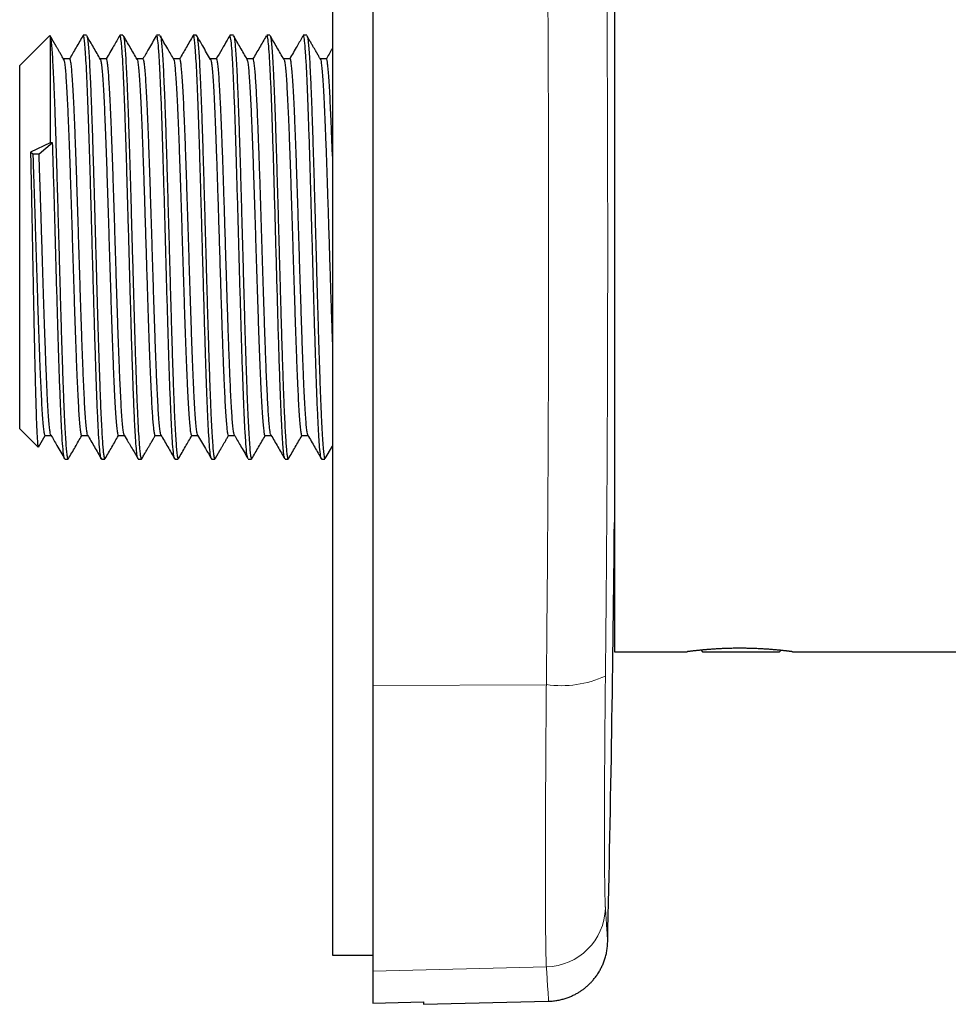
# Model space of a CAD drawing. Header units: millimetres. Extents: x 8 to 495, y 12 to 283.
# Tile 19 of 22: x 384 to 430, y 209 to 257. Entities that reach past the tile are written whole.
import ezdxf

# ---------------------------------------------------------------- set-up
doc = ezdxf.new("R2010")
doc.units = ezdxf.units.MM

msp = doc.modelspace()

# ---------------------------------------------------------------- linework, layer by layer
at = {"color": 7, "linetype": 'Continuous', "lineweight": 30}
for p, q in [((399.382, 281), (399.382, 211)), ((401.382, 267.665), (401.382, 224.335)), ((413.321, 266), (413.321, 226)), ((385.403, 256.463), (383.918, 254.978)), ((385.417, 256.46), (385.418, 256.46)), ((385.418, 256.46), (385.418, 251.167)), ((387.218, 256.478), (387.055, 256.478)), ((389.024, 256.478), (388.869, 256.478)), ((390.853, 256.478), (390.683, 256.478)), ((392.657, 256.478), (392.499, 256.478)), ((394.481, 256.478), (394.304, 256.478)), ((396.286, 256.478), (396.137, 256.478)), ((398.109, 256.478), (397.937, 256.478)), ((386.392, 255.315), (386.08, 255.315)), ((388.197, 255.315), (387.894, 255.315)), ((390.016, 255.315), (389.708, 255.315)), ((391.824, 255.315), (391.522, 255.315)), ((393.646, 255.315), (393.339, 255.315)), ((395.451, 255.315), (395.15, 255.315)), ((397.28, 255.315), (396.968, 255.315)), ((399.076, 255.315), (398.778, 255.315)), ((383.918, 237.022), (383.918, 254.978)), ((385.418, 251.167), (384.454, 250.692)), ((385.546, 251.167), (384.875, 250.594)), ((385.546, 251.167), (385.418, 251.167)), ((384.568, 250.594), (384.454, 250.692)), ((384.875, 250.594), (384.568, 250.594)), ((383.918, 237.022), (384.831, 236.109)), ((384.843, 236.114), (385.173, 236.685)), ((385.17, 236.685), (385.476, 236.685)), ((386.982, 236.685), (387.29, 236.685)), ((388.798, 236.685), (389.103, 236.685)), ((390.612, 236.685), (390.918, 236.685)), ((392.42, 236.685), (392.732, 236.685)), ((394.24, 236.685), (394.546, 236.685)), ((396.05, 236.685), (396.358, 236.685)), ((397.87, 236.685), (398.174, 236.685)), ((399.027, 235.548), (399.382, 236.161)), ((386.148, 235.523), (386.308, 235.523)), ((387.962, 235.523), (388.126, 235.523)), ((389.776, 235.523), (389.936, 235.523)), ((391.591, 235.523), (391.758, 235.523)), ((393.406, 235.523), (393.566, 235.523)), ((395.215, 235.523), (395.386, 235.523)), ((397.04, 235.523), (397.193, 235.523)), ((397.202, 235.528), (397.203, 235.53)), ((398.846, 235.523), (399.012, 235.523)), ((413.321, 226), (416.921, 226)), ((417.605, 226.077), (417.682, 226)), ((417.682, 226), (417.684, 226)), ((417.684, 226), (421.482, 226)), ((421.482, 226), (421.548, 226.066)), ((422.12, 226), (432.171, 226)), ((401.382, 224.335), (401.382, 210.199)), ((399.382, 211), (401.382, 211)), ((401.382, 210.199), (401.382, 208.63)), ((401.382, 208.63), (403.882, 208.695)), ((403.882, 208.566), (410.068, 208.728)), ((403.882, 208.695), (403.882, 208.566))]:
    msp.add_line(p, q, dxfattribs=at)
at = {"color": 8, "linetype": 'Continuous', "lineweight": 0}
for p, q in [((409.956, 224.37), (401.382, 224.335)), ((409.956, 210.421), (401.382, 210.199))]:
    msp.add_line(p, q, dxfattribs=at)
at = {"color": 7, "linetype": 'Continuous', "lineweight": 30}
msp.add_arc((-1086.618, 246), 1500, 358.68779, 359.480338, dxfattribs=at)
at = {"color": 8, "linetype": 'Continuous', "lineweight": 0}
for centre, radius, start, end in [((410.686, 229.599), 5.279, 262.0489, 294.5113), ((409.89, 213.407), 2.988, 271.2611, 358.276)]:
    msp.add_arc(centre, radius, start, end, dxfattribs=at)
for points, knots in [([(409.956, 224.37), (409.973, 226.161), (410.008, 229.743), (410.042, 235.15), (410.063, 240.57), (410.07, 246), (410.063, 251.43), (410.042, 256.85), (410.008, 262.257), (409.973, 265.839), (409.956, 267.63)], [0, 0, 0, 0, 0.125004, 0.250005, 0.375003, 0.5, 0.624997, 0.749995, 0.874996, 1, 1, 1, 1]), ([(412.876, 267.205), (412.881, 266.782), (412.889, 265.94), (412.902, 264.681), (412.913, 263.43), (412.924, 262.187), (412.933, 260.95), (412.941, 259.886), (412.947, 258.993), (412.951, 258.27), (412.956, 257.549), (412.96, 256.823), (412.963, 256.092), (412.967, 255.355), (412.97, 254.619), (412.974, 253.631), (412.979, 252.394), (412.983, 250.906), (412.986, 249.42), (412.988, 247.932), (412.989, 246.441), (412.989, 244.949), (412.987, 243.459), (412.985, 241.972), (412.981, 240.486), (412.977, 238.996), (412.971, 237.5), (412.964, 236.004), (412.956, 234.516), (412.947, 233.077), (412.938, 231.681), (412.928, 230.32), (412.916, 228.952), (412.904, 227.575), (412.891, 226.188), (412.881, 225.261), (412.876, 224.795)], [0, 0, 0, 0, 0.030131, 0.059998, 0.089626, 0.119042, 0.148275, 0.177353, 0.194429, 0.211468, 0.228479, 0.245466, 0.262775, 0.280171, 0.297497, 0.314762, 0.349846, 0.384792, 0.419682, 0.454596, 0.48962, 0.524727, 0.559695, 0.594589, 0.629492, 0.664485, 0.699648, 0.735058, 0.770102, 0.804842, 0.836818, 0.868961, 0.901314, 0.933914, 0.966798, 1, 1, 1, 1]), ([(412.876, 224.795), (412.875, 224.706), (412.873, 224.527), (412.871, 224.259), (412.868, 223.993), (412.865, 223.728), (412.863, 223.465), (412.86, 223.206), (412.858, 222.949), (412.856, 222.694), (412.854, 222.438), (412.852, 222.182), (412.85, 221.926), (412.848, 221.672), (412.846, 221.42), (412.844, 221.17), (412.842, 220.921), (412.841, 220.675), (412.839, 220.432), (412.838, 220.192), (412.837, 219.954), (412.836, 219.72), (412.834, 219.49), (412.833, 219.265), (412.833, 219.044), (412.832, 218.827), (412.831, 218.611), (412.83, 218.397), (412.83, 218.185), (412.829, 217.977), (412.829, 217.772), (412.829, 217.571), (412.829, 217.374), (412.829, 217.18), (412.829, 216.991), (412.829, 216.805), (412.829, 216.624), (412.829, 216.446), (412.83, 216.273), (412.83, 216.106), (412.831, 215.943), (412.832, 215.785), (412.833, 215.629), (412.833, 215.477), (412.834, 215.328), (412.836, 215.184), (412.837, 215.044), (412.838, 214.908), (412.839, 214.777), (412.841, 214.651), (412.842, 214.529), (412.844, 214.413), (412.846, 214.301), (412.848, 214.195), (412.85, 214.094), (412.852, 213.998), (412.854, 213.908), (412.856, 213.823), (412.858, 213.743), (412.86, 213.667), (412.863, 213.595), (412.865, 213.529), (412.868, 213.468), (412.871, 213.412), (412.873, 213.362), (412.875, 213.332), (412.876, 213.317)], [0, 0, 0, 0, 0.015685, 0.031367, 0.047047, 0.062729, 0.078413, 0.093822, 0.109236, 0.124658, 0.14009, 0.155848, 0.171618, 0.187404, 0.203206, 0.219026, 0.234865, 0.250726, 0.266533, 0.282317, 0.298078, 0.313817, 0.329537, 0.344958, 0.360362, 0.375751, 0.391125, 0.4068, 0.422462, 0.438114, 0.453756, 0.46939, 0.485018, 0.50064, 0.516245, 0.531848, 0.547451, 0.563053, 0.578658, 0.593987, 0.609319, 0.624658, 0.640002, 0.655669, 0.671344, 0.687031, 0.70273, 0.718442, 0.73417, 0.749913, 0.765638, 0.78135, 0.797051, 0.812742, 0.828425, 0.843822, 0.859214, 0.874603, 0.889991, 0.905692, 0.921396, 0.937103, 0.952815, 0.968534, 0.984261, 1, 1, 1, 1]), ([(409.956, 210.421), (409.953, 210.482), (409.947, 210.604), (409.939, 210.869), (409.932, 211.193), (409.926, 211.582), (409.921, 212.03), (409.917, 212.538), (409.914, 213.103), (409.912, 213.724), (409.91, 214.396), (409.91, 215.118), (409.91, 215.887), (409.912, 216.701), (409.914, 217.554), (409.917, 218.445), (409.921, 219.37), (409.926, 220.325), (409.932, 221.306), (409.939, 222.31), (409.947, 223.332), (409.953, 224.024), (409.956, 224.37)], [0, 0, 0, 0, 0.049999, 0.099998, 0.149998, 0.199998, 0.249998, 0.299998, 0.349998, 0.399999, 0.449999, 0.5, 0.550001, 0.600001, 0.650002, 0.700002, 0.750002, 0.800002, 0.850002, 0.900002, 0.950001, 1, 1, 1, 1]), ([(412.876, 213.317), (412.881, 213.252), (412.889, 213.122), (412.902, 212.942), (412.913, 212.774), (412.924, 212.619), (412.933, 212.476), (412.941, 212.363), (412.947, 212.274), (412.951, 212.206), (412.956, 212.142), (412.96, 212.082), (412.963, 212.025), (412.967, 211.972), (412.97, 211.923), (412.974, 211.863), (412.979, 211.798), (412.983, 211.736), (412.986, 211.689), (412.988, 211.66), (412.989, 211.647), (412.989, 211.649), (412.989, 211.649)], [0, 0, 0, 0, 0.0602621, 0.1199959, 0.1792522, 0.2380845, 0.2965494, 0.354706, 0.3888575, 0.4229366, 0.4569567, 0.4909314, 0.5255502, 0.5603411, 0.5949925, 0.6295221, 0.6996889, 0.7695816, 0.839361, 0.9091911, 0.9792381, 1, 1, 1, 1]), ([(410.068, 208.728), (410.066, 208.765), (410.061, 208.841), (410.023, 209.406), (409.978, 210.082), (409.956, 210.421)], [0, 0, 0, 0, 0.333326, 0.666657, 1, 1, 1, 1])]:
    msp.add_open_spline(points, degree=3, knots=knots, dxfattribs=at)
at = {"color": 7, "linetype": 'Continuous', "lineweight": 30}
for points, knots in [([(386.098, 255.285), (386.081, 255.314), (386.048, 255.37), (386, 255.453), (385.955, 255.532), (385.912, 255.606), (385.872, 255.675), (385.834, 255.74), (385.8, 255.8), (385.769, 255.853), (385.741, 255.901), (385.715, 255.946), (385.692, 255.987), (385.67, 256.024), (385.651, 256.057), (385.634, 256.086), (385.619, 256.112), (385.606, 256.134), (385.594, 256.155), (385.583, 256.175), (385.572, 256.194), (385.563, 256.21), (385.555, 256.222), (385.549, 256.233), (385.543, 256.243), (385.537, 256.254), (385.528, 256.269), (385.518, 256.287), (385.505, 256.309), (385.491, 256.334), (385.474, 256.363), (385.455, 256.396), (385.433, 256.433), (385.418, 256.459), (385.411, 256.472)], [0, 0, 0, 0, 0.073451, 0.143194, 0.209228, 0.271552, 0.330167, 0.385073, 0.436269, 0.47994, 0.520494, 0.55793, 0.592249, 0.62345, 0.651534, 0.675891, 0.697291, 0.715816, 0.733086, 0.749724, 0.765728, 0.7811, 0.789775, 0.798235, 0.806479, 0.815527, 0.827626, 0.842857, 0.861218, 0.882712, 0.907336, 0.935093, 0.965981, 1, 1, 1, 1]), ([(385.418, 256.46), (385.428, 256.427), (385.448, 256.361), (385.479, 256.115), (385.509, 255.763), (385.54, 255.3), (385.571, 254.732), (385.601, 254.067), (385.632, 253.311), (385.662, 252.473), (385.693, 251.563), (385.724, 250.59), (385.754, 249.565), (385.785, 248.501), (385.815, 247.408), (385.846, 246.3), (385.877, 245.188), (385.907, 244.085), (385.938, 243.004), (385.968, 241.957), (385.999, 240.954), (386.03, 240.009), (386.06, 239.131), (386.091, 238.329), (386.122, 237.614), (386.152, 236.993), (386.183, 236.473), (386.214, 236.061), (386.244, 235.757), (386.275, 235.58), (386.296, 235.507), (386.307, 235.526), (386.308, 235.527)], [0, 0, 0, 0, 0.034377, 0.068754, 0.103131, 0.137508, 0.171885, 0.206262, 0.240639, 0.275016, 0.309393, 0.343771, 0.378148, 0.412525, 0.446902, 0.481279, 0.515656, 0.550033, 0.58441, 0.618787, 0.653164, 0.687541, 0.721918, 0.756295, 0.790673, 0.82505, 0.859427, 0.893804, 0.928181, 0.962558, 0.996935, 1, 1, 1, 1]), ([(387.048, 256.464), (386.934, 256.267), (386.712, 255.885), (386.491, 255.502), (386.383, 255.315)], [0, 0, 0, 0, 0.513529, 1, 1, 1, 1]), ([(387.949, 235.541), (387.948, 235.54), (387.933, 235.535), (387.905, 235.704), (387.864, 236.086), (387.82, 236.735), (387.773, 237.641), (387.731, 238.685), (387.692, 239.77), (387.657, 240.825), (387.622, 241.987), (387.585, 243.246), (387.547, 244.586), (387.512, 245.867), (387.479, 247.058), (387.449, 248.143), (387.418, 249.224), (387.387, 250.287), (387.355, 251.318), (387.323, 252.301), (387.29, 253.219), (387.256, 254.057), (387.222, 254.797), (387.187, 255.422), (387.152, 255.92), (387.116, 256.268), (387.084, 256.459), (387.063, 256.459), (387.055, 256.458)], [0, 0, 0, 0, 0.003924, 0.04796, 0.094536, 0.14365, 0.195302, 0.249491, 0.287052, 0.325742, 0.365562, 0.406511, 0.448589, 0.491796, 0.524953, 0.558745, 0.593173, 0.628237, 0.663936, 0.70027, 0.73724, 0.774844, 0.813085, 0.85196, 0.89147, 0.931616, 0.972397, 1, 1, 1, 1]), ([(387.233, 256.451), (387.235, 256.45), (387.249, 256.445), (387.273, 256.301), (387.306, 256.021), (387.338, 255.61), (387.369, 255.092), (387.4, 254.475), (387.431, 253.772), (387.461, 252.993), (387.491, 252.152), (387.52, 251.259), (387.549, 250.327), (387.578, 249.368), (387.606, 248.393), (387.633, 247.411), (387.66, 246.433), (387.69, 245.364), (387.721, 244.216), (387.755, 243.015), (387.789, 241.882), (387.821, 240.829), (387.853, 239.864), (387.883, 238.994), (387.913, 238.223), (387.942, 237.553), (387.971, 236.984), (387.998, 236.514), (388.025, 236.14), (388.051, 235.859), (388.076, 235.662), (388.1, 235.558), (388.117, 235.507), (388.125, 235.524), (388.126, 235.525)], [0, 0, 0, 0, 0.008605, 0.045434, 0.08176, 0.117584, 0.152905, 0.187724, 0.22204, 0.255854, 0.289165, 0.321973, 0.354278, 0.386081, 0.417381, 0.448178, 0.478473, 0.508264, 0.547194, 0.585231, 0.622374, 0.658624, 0.69398, 0.728443, 0.762012, 0.794688, 0.82647, 0.857358, 0.887353, 0.916453, 0.94466, 0.971972, 0.998391, 1, 1, 1, 1]), ([(387.912, 255.285), (387.797, 255.483), (387.572, 255.872), (387.347, 256.261), (387.236, 256.453)], [0, 0, 0, 0, 0.508173, 1, 1, 1, 1]), ([(388.862, 256.464), (388.762, 256.292), (388.541, 255.909), (388.319, 255.526), (388.197, 255.315)], [0, 0, 0, 0, 0.449101, 1, 1, 1, 1]), ([(389.763, 235.552), (389.76, 235.551), (389.744, 235.549), (389.714, 235.743), (389.675, 236.133), (389.636, 236.715), (389.597, 237.45), (389.56, 238.323), (389.522, 239.311), (389.485, 240.395), (389.449, 241.551), (389.414, 242.758), (389.378, 243.995), (389.344, 245.241), (389.31, 246.479), (389.276, 247.69), (389.243, 248.858), (389.211, 249.971), (389.179, 251.017), (389.148, 251.985), (389.117, 252.868), (389.084, 253.744), (389.048, 254.573), (389.009, 255.303), (388.972, 255.856), (388.935, 256.232), (388.901, 256.446), (388.879, 256.461), (388.869, 256.468)], [0, 0, 0, 0, 0.010246, 0.05504, 0.099224, 0.142798, 0.185762, 0.228116, 0.26986, 0.310994, 0.351518, 0.391432, 0.430735, 0.469428, 0.507511, 0.544983, 0.581845, 0.618097, 0.653738, 0.688769, 0.723189, 0.756999, 0.801114, 0.844144, 0.88609, 0.926951, 0.966728, 1, 1, 1, 1]), ([(389.726, 255.285), (389.611, 255.483), (389.382, 255.878), (389.153, 256.274), (389.039, 256.472)], [0, 0, 0, 0, 0.499975, 1, 1, 1, 1]), ([(389.039, 256.455), (389.047, 256.438), (389.064, 256.399), (389.092, 256.21), (389.121, 255.91), (389.151, 255.498), (389.181, 254.98), (389.212, 254.357), (389.243, 253.635), (389.274, 252.819), (389.305, 251.916), (389.337, 250.934), (389.369, 249.885), (389.401, 248.779), (389.433, 247.629), (389.466, 246.449), (389.499, 245.253), (389.533, 244.057), (389.566, 242.878), (389.6, 241.731), (389.635, 240.634), (389.669, 239.603), (389.704, 238.655), (389.739, 237.805), (389.774, 237.07), (389.81, 236.461), (389.843, 236.032), (389.873, 235.75), (389.9, 235.59), (389.921, 235.517), (389.933, 235.529), (389.936, 235.532)], [0, 0, 0, 0, 0.025745, 0.058705, 0.091966, 0.125529, 0.159394, 0.19356, 0.228027, 0.262795, 0.297865, 0.333237, 0.36891, 0.404884, 0.44116, 0.477737, 0.514615, 0.551795, 0.589276, 0.627059, 0.665142, 0.703528, 0.742214, 0.781202, 0.820491, 0.860081, 0.899973, 0.930098, 0.960392, 0.990856, 1, 1, 1, 1]), ([(390.665, 256.445), (390.54, 256.23), (390.323, 255.854), (390.105, 255.477), (390.011, 255.315)], [0, 0, 0, 0, 0.570414, 1, 1, 1, 1]), ([(391.578, 235.548), (391.576, 235.547), (391.559, 235.534), (391.526, 235.759), (391.48, 236.235), (391.435, 236.981), (391.389, 237.945), (391.343, 239.111), (391.298, 240.449), (391.252, 241.926), (391.206, 243.504), (391.161, 245.145), (391.115, 246.807), (391.069, 248.448), (391.024, 250.029), (390.978, 251.509), (390.932, 252.852), (390.887, 254.024), (390.841, 254.994), (390.795, 255.745), (390.75, 256.237), (390.712, 256.476), (390.69, 256.452), (390.683, 256.445)], [0, 0, 0, 0, 0.006665, 0.057738, 0.108811, 0.159884, 0.210957, 0.26203, 0.313103, 0.364176, 0.41525, 0.466323, 0.517396, 0.568469, 0.619542, 0.670615, 0.721688, 0.772761, 0.823834, 0.874907, 0.92598, 0.977053, 1, 1, 1, 1]), ([(391.54, 255.285), (391.44, 255.458), (391.215, 255.847), (390.989, 256.236), (390.865, 256.452)], [0, 0, 0, 0, 0.445225, 1, 1, 1, 1]), ([(390.867, 256.453), (390.87, 256.452), (390.882, 256.446), (390.905, 256.319), (390.936, 256.068), (390.967, 255.695), (390.997, 255.216), (391.028, 254.632), (391.059, 253.952), (391.089, 253.183), (391.12, 252.333), (391.151, 251.412), (391.181, 250.43), (391.212, 249.399), (391.242, 248.329), (391.273, 247.233), (391.304, 246.124), (391.334, 245.013), (391.365, 243.913), (391.395, 242.836), (391.426, 241.795), (391.456, 240.801), (391.487, 239.866), (391.517, 238.999), (391.548, 238.211), (391.578, 237.511), (391.608, 236.905), (391.639, 236.402), (391.669, 236.006), (391.7, 235.724), (391.729, 235.552), (391.749, 235.535), (391.758, 235.526)], [0, 0, 0, 0, 0.007734, 0.042029, 0.076324, 0.110619, 0.144914, 0.179209, 0.213504, 0.247799, 0.282094, 0.316389, 0.350684, 0.384979, 0.419274, 0.453569, 0.487864, 0.522158, 0.556453, 0.590748, 0.625043, 0.659338, 0.693633, 0.727928, 0.762222, 0.796517, 0.830812, 0.865107, 0.899401, 0.933696, 0.967991, 1, 1, 1, 1]), ([(392.49, 256.464), (392.376, 256.267), (392.154, 255.884), (391.933, 255.501), (391.825, 255.315)], [0, 0, 0, 0, 0.513206, 1, 1, 1, 1]), ([(393.393, 235.555), (393.386, 235.565), (393.365, 235.594), (393.33, 235.859), (393.288, 236.358), (393.243, 237.115), (393.202, 238.014), (393.165, 238.972), (393.131, 239.916), (393.097, 240.974), (393.062, 242.136), (393.025, 243.391), (392.991, 244.608), (392.959, 245.756), (392.93, 246.816), (392.9, 247.887), (392.87, 248.957), (392.839, 250.014), (392.808, 251.043), (392.776, 252.029), (392.743, 252.957), (392.71, 253.811), (392.677, 254.573), (392.642, 255.23), (392.608, 255.764), (392.572, 256.168), (392.537, 256.403), (392.512, 256.503), (392.499, 256.475), (392.499, 256.474)], [0, 0, 0, 0, 0.025157, 0.06992, 0.117162, 0.166883, 0.219081, 0.25528, 0.292582, 0.330987, 0.370495, 0.411105, 0.452817, 0.484835, 0.517474, 0.550733, 0.584613, 0.619113, 0.654234, 0.689975, 0.726337, 0.763319, 0.800922, 0.839145, 0.877988, 0.917452, 0.957535, 0.998239, 1, 1, 1, 1]), ([(393.354, 255.285), (393.225, 255.507), (392.996, 255.903), (392.767, 256.299), (392.667, 256.472)], [0, 0, 0, 0, 0.5625028, 1, 1, 1, 1]), ([(392.672, 256.46), (392.682, 256.434), (392.701, 256.379), (392.731, 256.151), (392.762, 255.814), (392.792, 255.364), (392.823, 254.81), (392.853, 254.157), (392.884, 253.412), (392.915, 252.584), (392.945, 251.682), (392.976, 250.716), (393.006, 249.698), (393.037, 248.638), (393.068, 247.548), (393.098, 246.441), (393.129, 245.329), (393.16, 244.225), (393.19, 243.14), (393.221, 242.088), (393.252, 241.079), (393.283, 240.126), (393.313, 239.239), (393.344, 238.427), (393.375, 237.701), (393.406, 237.067), (393.436, 236.534), (393.467, 236.108), (393.498, 235.79), (393.529, 235.596), (393.552, 235.512), (393.564, 235.529), (393.566, 235.533)], [0, 0, 0, 0, 0.032189, 0.066487, 0.100785, 0.135084, 0.169382, 0.20368, 0.237978, 0.272276, 0.306575, 0.340873, 0.375171, 0.40947, 0.443768, 0.478066, 0.512364, 0.546663, 0.580961, 0.615259, 0.649558, 0.683856, 0.718154, 0.752453, 0.786751, 0.82105, 0.855348, 0.889647, 0.923945, 0.958243, 0.992542, 1, 1, 1, 1]), ([(394.291, 256.441), (394.211, 256.304), (394.083, 256.082), (393.865, 255.707), (393.728, 255.469), (393.639, 255.315)], [0, 0, 0, 0, 0.36666, 0.59112, 1, 1, 1, 1]), ([(395.201, 235.565), (395.192, 235.577), (395.167, 235.611), (395.127, 235.958), (395.08, 236.565), (395.034, 237.418), (394.988, 238.483), (394.942, 239.736), (394.896, 241.145), (394.85, 242.675), (394.804, 244.288), (394.758, 245.944), (394.712, 247.601), (394.666, 249.218), (394.621, 250.755), (394.575, 252.173), (394.529, 253.438), (394.484, 254.516), (394.438, 255.384), (394.393, 256.012), (394.348, 256.406), (394.318, 256.451), (394.304, 256.474)], [0, 0, 0, 0, 0.031219, 0.082289, 0.13336, 0.18443, 0.2355, 0.286571, 0.337641, 0.388711, 0.439781, 0.490851, 0.541922, 0.592992, 0.644062, 0.695131, 0.746201, 0.797271, 0.848341, 0.899411, 0.95048, 1, 1, 1, 1]), ([(395.168, 255.285), (395.053, 255.483), (394.828, 255.871), (394.603, 256.26), (394.493, 256.451)], [0, 0, 0, 0, 0.508943, 1, 1, 1, 1]), ([(394.496, 256.453), (394.499, 256.452), (394.511, 256.444), (394.534, 256.32), (394.564, 256.076), (394.594, 255.714), (394.624, 255.248), (394.654, 254.678), (394.685, 254.01), (394.715, 253.251), (394.746, 252.408), (394.776, 251.49), (394.807, 250.507), (394.838, 249.469), (394.869, 248.388), (394.9, 247.275), (394.931, 246.143), (394.962, 245.006), (394.994, 243.877), (395.025, 242.769), (395.056, 241.696), (395.088, 240.672), (395.12, 239.708), (395.152, 238.819), (395.183, 238.014), (395.215, 237.306), (395.248, 236.704), (395.28, 236.216), (395.312, 235.848), (395.344, 235.618), (395.369, 235.514), (395.383, 235.532), (395.386, 235.536)], [0, 0, 0, 0, 0.008336, 0.041772, 0.075327, 0.109, 0.142792, 0.176702, 0.210731, 0.244879, 0.279145, 0.31353, 0.348034, 0.382656, 0.417396, 0.452256, 0.487233, 0.52233, 0.557545, 0.592878, 0.628331, 0.663901, 0.699591, 0.735399, 0.771325, 0.80737, 0.843534, 0.879816, 0.916217, 0.952736, 0.989374, 1, 1, 1, 1]), ([(396.108, 256.447), (395.997, 256.256), (395.773, 255.869), (395.549, 255.481), (395.435, 255.285)], [0, 0, 0, 0, 0.492739, 1, 1, 1, 1]), ([(397.027, 235.549), (397.019, 235.565), (396.999, 235.601), (396.968, 235.836), (396.933, 236.221), (396.899, 236.749), (396.865, 237.403), (396.832, 238.173), (396.793, 239.188), (396.748, 240.496), (396.699, 242.119), (396.65, 243.837), (396.601, 245.6), (396.553, 247.355), (396.506, 249.054), (396.459, 250.653), (396.412, 252.111), (396.366, 253.397), (396.32, 254.483), (396.275, 255.346), (396.23, 255.982), (396.186, 256.353), (396.155, 256.507), (396.139, 256.469), (396.137, 256.465)], [0, 0, 0, 0, 0.027983, 0.067117, 0.105995, 0.144617, 0.182983, 0.221094, 0.258949, 0.315212, 0.370901, 0.426016, 0.480556, 0.534522, 0.587913, 0.64073, 0.692972, 0.74464, 0.795733, 0.846251, 0.896195, 0.945563, 0.994357, 1, 1, 1, 1]), ([(396.982, 255.285), (396.867, 255.483), (396.638, 255.878), (396.409, 256.274), (396.295, 256.472)], [0, 0, 0, 0, 0.499975, 1, 1, 1, 1]), ([(396.301, 256.454), (396.302, 256.454), (396.315, 256.452), (396.339, 256.314), (396.372, 256.036), (396.405, 255.616), (396.437, 255.081), (396.469, 254.433), (396.501, 253.686), (396.533, 252.85), (396.565, 251.938), (396.596, 250.962), (396.627, 249.935), (396.658, 248.87), (396.689, 247.781), (396.719, 246.68), (396.75, 245.58), (396.78, 244.493), (396.81, 243.43), (396.839, 242.403), (396.869, 241.422), (396.898, 240.495), (396.927, 239.63), (396.955, 238.836), (396.984, 238.117), (397.012, 237.48), (397.04, 236.928), (397.068, 236.465), (397.096, 236.092), (397.123, 235.81), (397.15, 235.624), (397.174, 235.529), (397.188, 235.532), (397.193, 235.533)], [0, 0, 0, 0, 0.005882, 0.043209, 0.080275, 0.117079, 0.153622, 0.189905, 0.225926, 0.261686, 0.297184, 0.332422, 0.367398, 0.402113, 0.436567, 0.47076, 0.504691, 0.538361, 0.57177, 0.604918, 0.637805, 0.67043, 0.702794, 0.734897, 0.766738, 0.798319, 0.829637, 0.860695, 0.891492, 0.922027, 0.952301, 0.982313, 1, 1, 1, 1]), ([(397.921, 256.445), (397.825, 256.279), (397.607, 255.903), (397.389, 255.526), (397.267, 255.315)], [0, 0, 0, 0, 0.440149, 1, 1, 1, 1]), ([(398.833, 235.545), (398.832, 235.544), (398.815, 235.529), (398.783, 235.748), (398.736, 236.215), (398.69, 236.953), (398.644, 237.91), (398.598, 239.07), (398.553, 240.403), (398.507, 241.876), (398.461, 243.451), (398.415, 245.09), (398.369, 246.752), (398.324, 248.395), (398.278, 249.978), (398.232, 251.462), (398.187, 252.81), (398.141, 253.988), (398.095, 254.965), (398.05, 255.723), (398.004, 256.225), (397.967, 256.472), (397.944, 256.451), (397.937, 256.445)], [0, 0, 0, 0, 0.005002, 0.056073, 0.107144, 0.158216, 0.209287, 0.260358, 0.311429, 0.3625, 0.413571, 0.464642, 0.515712, 0.566783, 0.617854, 0.668925, 0.719996, 0.771067, 0.822137, 0.873208, 0.924279, 0.975349, 1, 1, 1, 1]), ([(398.796, 255.285), (398.785, 255.304), (398.762, 255.343), (398.73, 255.398), (398.701, 255.449), (398.677, 255.49), (398.659, 255.522), (398.643, 255.548), (398.627, 255.577), (398.608, 255.609), (398.588, 255.644), (398.564, 255.685), (398.536, 255.733), (398.504, 255.79), (398.468, 255.85), (398.431, 255.916), (398.39, 255.986), (398.348, 256.059), (398.304, 256.135), (398.258, 256.213), (398.211, 256.296), (398.164, 256.377), (398.133, 256.43), (398.119, 256.454)], [0, 0, 0, 0, 0.050756, 0.098034, 0.141833, 0.182153, 0.202405, 0.22474, 0.24949, 0.276655, 0.306235, 0.338231, 0.382447, 0.430575, 0.482617, 0.538571, 0.598439, 0.662219, 0.72594, 0.793139, 0.863818, 0.937976, 1, 1, 1, 1]), ([(398.124, 256.457), (398.132, 256.436), (398.151, 256.39), (398.18, 256.184), (398.21, 255.869), (398.24, 255.441), (398.27, 254.911), (398.3, 254.28), (398.331, 253.555), (398.361, 252.744), (398.392, 251.855), (398.423, 250.897), (398.453, 249.881), (398.484, 248.817), (398.515, 247.718), (398.546, 246.595), (398.577, 245.462), (398.608, 244.332), (398.639, 243.218), (398.671, 242.133), (398.702, 241.092), (398.733, 240.106), (398.765, 239.188), (398.797, 238.351), (398.828, 237.604), (398.86, 236.957), (398.892, 236.421), (398.924, 236.001), (398.956, 235.709), (398.985, 235.543), (399.004, 235.537), (399.012, 235.534)], [0, 0, 0, 0, 0.028594, 0.06217, 0.095852, 0.129638, 0.163531, 0.197528, 0.23163, 0.265838, 0.300151, 0.334569, 0.369092, 0.403721, 0.438455, 0.473294, 0.508238, 0.543287, 0.578442, 0.613702, 0.649067, 0.684537, 0.720112, 0.755793, 0.791578, 0.827469, 0.863465, 0.899567, 0.935773, 0.972085, 1, 1, 1, 1]), ([(399.382, 255.836), (399.375, 255.824), (399.269, 255.64), (399.163, 255.457), (399.063, 255.285)], [0, 0, 0, 0, 0.06384, 1, 1, 1, 1]), ([(386.092, 255.294), (386.101, 255.271), (386.121, 255.221), (386.151, 255.009), (386.183, 254.689), (386.215, 254.263), (386.246, 253.737), (386.278, 253.118), (386.31, 252.413), (386.342, 251.631), (386.373, 250.781), (386.405, 249.873), (386.437, 248.918), (386.468, 247.929), (386.5, 246.916), (386.532, 245.892), (386.563, 244.869), (386.595, 243.86), (386.627, 242.877), (386.659, 241.932), (386.69, 241.035), (386.722, 240.199), (386.754, 239.432), (386.785, 238.744), (386.817, 238.144), (386.849, 237.639), (386.881, 237.235), (386.912, 236.934), (386.944, 236.752), (386.967, 236.674), (386.98, 236.691), (386.982, 236.693)], [0, 0, 0, 0, 0.031384, 0.067003, 0.102622, 0.138241, 0.173859, 0.209478, 0.245097, 0.280716, 0.316335, 0.351954, 0.387572, 0.423191, 0.45881, 0.494429, 0.530048, 0.565667, 0.601285, 0.636904, 0.672523, 0.708142, 0.743761, 0.77938, 0.814999, 0.850617, 0.886236, 0.921855, 0.957474, 0.993093, 1, 1, 1, 1]), ([(387.284, 236.709), (387.276, 236.721), (387.259, 236.752), (387.231, 236.928), (387.2, 237.214), (387.169, 237.608), (387.137, 238.099), (387.106, 238.684), (387.075, 239.354), (387.044, 240.102), (387.013, 240.92), (386.982, 241.797), (386.95, 242.724), (386.919, 243.689), (386.888, 244.681), (386.857, 245.689), (386.825, 246.7), (386.794, 247.703), (386.763, 248.687), (386.731, 249.638), (386.7, 250.547), (386.668, 251.403), (386.637, 252.195), (386.606, 252.914), (386.574, 253.552), (386.543, 254.101), (386.511, 254.555), (386.48, 254.91), (386.448, 255.156), (386.419, 255.297), (386.4, 255.303), (386.392, 255.307)], [0, 0, 0, 0, 0.024533, 0.05963, 0.094728, 0.129825, 0.164923, 0.20002, 0.235118, 0.270216, 0.305313, 0.340411, 0.375508, 0.410606, 0.445704, 0.480802, 0.515899, 0.550997, 0.586095, 0.621193, 0.65629, 0.691388, 0.726486, 0.761584, 0.796682, 0.83178, 0.866878, 0.901975, 0.937073, 0.972171, 1, 1, 1, 1]), ([(387.906, 255.288), (387.914, 255.274), (387.931, 255.241), (387.96, 255.059), (387.992, 254.762), (388.023, 254.356), (388.055, 253.849), (388.087, 253.248), (388.119, 252.56), (388.15, 251.792), (388.182, 250.955), (388.214, 250.058), (388.246, 249.112), (388.277, 248.129), (388.309, 247.12), (388.341, 246.097), (388.373, 245.073), (388.404, 244.061), (388.436, 243.071), (388.468, 242.118), (388.5, 241.21), (388.531, 240.361), (388.563, 239.58), (388.595, 238.876), (388.627, 238.257), (388.658, 237.732), (388.69, 237.308), (388.722, 236.986), (388.754, 236.78), (388.779, 236.683), (388.794, 236.695), (388.798, 236.698)], [0, 0, 0, 0, 0.024292, 0.059908, 0.095524, 0.13114, 0.166757, 0.202373, 0.237989, 0.273605, 0.309221, 0.344838, 0.380454, 0.41607, 0.451686, 0.487302, 0.522919, 0.558535, 0.594151, 0.629767, 0.665383, 0.700999, 0.736616, 0.772232, 0.807848, 0.843464, 0.87908, 0.914697, 0.950313, 0.985929, 1, 1, 1, 1]), ([(389.088, 236.71), (389.081, 236.72), (389.064, 236.748), (389.036, 236.916), (389.005, 237.196), (388.974, 237.585), (388.942, 238.071), (388.911, 238.65), (388.879, 239.316), (388.848, 240.06), (388.817, 240.874), (388.785, 241.749), (388.754, 242.673), (388.723, 243.636), (388.691, 244.627), (388.66, 245.634), (388.629, 246.645), (388.598, 247.649), (388.566, 248.634), (388.535, 249.587), (388.504, 250.499), (388.473, 251.357), (388.441, 252.153), (388.41, 252.876), (388.379, 253.519), (388.348, 254.073), (388.317, 254.533), (388.285, 254.892), (388.254, 255.145), (388.225, 255.293), (388.206, 255.304), (388.197, 255.308)], [0, 0, 0, 0, 0.022698, 0.057791, 0.092883, 0.127976, 0.163069, 0.198162, 0.233255, 0.268348, 0.303441, 0.338534, 0.373626, 0.408719, 0.443812, 0.478905, 0.513998, 0.54909, 0.584183, 0.619276, 0.654369, 0.689461, 0.724554, 0.759647, 0.794739, 0.829832, 0.864925, 0.900017, 0.93511, 0.970203, 1, 1, 1, 1]), ([(389.722, 255.298), (389.722, 255.298), (389.734, 255.299), (389.757, 255.181), (389.79, 254.941), (389.823, 254.573), (389.855, 254.105), (389.887, 253.543), (389.919, 252.899), (389.95, 252.185), (389.98, 251.412), (390.01, 250.592), (390.04, 249.736), (390.069, 248.855), (390.098, 247.961), (390.129, 246.966), (390.163, 245.878), (390.199, 244.718), (390.234, 243.604), (390.268, 242.551), (390.301, 241.57), (390.334, 240.672), (390.366, 239.863), (390.397, 239.146), (390.427, 238.524), (390.456, 237.998), (390.484, 237.566), (390.512, 237.224), (390.539, 236.969), (390.564, 236.8), (390.589, 236.696), (390.604, 236.7), (390.612, 236.702)], [0, 0, 0, 0, 0.000994, 0.039013, 0.076501, 0.113458, 0.149886, 0.185783, 0.221149, 0.255986, 0.290291, 0.324067, 0.357312, 0.390026, 0.42221, 0.453863, 0.49523, 0.535654, 0.575136, 0.613675, 0.651272, 0.687926, 0.723636, 0.758404, 0.792229, 0.825111, 0.85705, 0.888045, 0.918097, 0.947206, 0.975372, 1, 1, 1, 1]), ([(390.907, 236.71), (390.901, 236.719), (390.884, 236.743), (390.857, 236.904), (390.826, 237.178), (390.795, 237.561), (390.764, 238.042), (390.733, 238.617), (390.701, 239.278), (390.67, 240.018), (390.639, 240.829), (390.608, 241.7), (390.576, 242.622), (390.545, 243.583), (390.514, 244.573), (390.483, 245.58), (390.451, 246.591), (390.42, 247.596), (390.389, 248.582), (390.358, 249.537), (390.326, 250.451), (390.295, 251.313), (390.264, 252.112), (390.232, 252.84), (390.201, 253.487), (390.17, 254.046), (390.138, 254.511), (390.107, 254.876), (390.075, 255.134), (390.045, 255.29), (390.025, 255.304), (390.016, 255.311)], [0, 0, 0, 0, 0.0207772, 0.0558729, 0.0909685, 0.1260642, 0.1611599, 0.1962557, 0.2313514, 0.2664471, 0.3015429, 0.3366386, 0.3717344, 0.4068302, 0.4419259, 0.4770217, 0.5121175, 0.5472133, 0.5823092, 0.617405, 0.6525008, 0.6875967, 0.7226925, 0.7577884, 0.7928843, 0.8279802, 0.8630761, 0.898172, 0.9332679, 0.9683638, 1, 1, 1, 1]), ([(391.524, 255.289), (391.527, 255.286), (391.541, 255.276), (391.565, 255.146), (391.597, 254.895), (391.628, 254.529), (391.66, 254.063), (391.691, 253.499), (391.723, 252.844), (391.755, 252.107), (391.787, 251.296), (391.818, 250.422), (391.85, 249.494), (391.882, 248.524), (391.914, 247.524), (391.946, 246.505), (391.978, 245.481), (392.01, 244.462), (392.041, 243.462), (392.073, 242.493), (392.105, 241.566), (392.137, 240.692), (392.169, 239.882), (392.202, 239.146), (392.234, 238.493), (392.266, 237.93), (392.298, 237.465), (392.33, 237.101), (392.362, 236.848), (392.392, 236.704), (392.412, 236.697), (392.42, 236.694)], [0, 0, 0, 0, 0.010108, 0.045723, 0.081338, 0.116954, 0.152569, 0.188185, 0.2238, 0.259416, 0.295032, 0.330647, 0.366263, 0.401878, 0.437494, 0.47311, 0.508726, 0.544341, 0.579957, 0.615573, 0.651189, 0.686805, 0.722421, 0.758037, 0.793653, 0.829269, 0.864885, 0.900501, 0.936117, 0.971733, 1, 1, 1, 1]), ([(392.719, 236.698), (392.709, 236.726), (392.687, 236.784), (392.655, 237.017), (392.622, 237.354), (392.59, 237.801), (392.557, 238.348), (392.525, 238.99), (392.493, 239.716), (392.46, 240.519), (392.428, 241.387), (392.396, 242.31), (392.364, 243.275), (392.332, 244.272), (392.3, 245.288), (392.269, 246.311), (392.237, 247.328), (392.205, 248.327), (392.174, 249.296), (392.142, 250.225), (392.111, 251.102), (392.08, 251.918), (392.048, 252.662), (392.017, 253.328), (391.986, 253.907), (391.955, 254.394), (391.924, 254.782), (391.893, 255.071), (391.862, 255.247), (391.839, 255.324), (391.827, 255.309), (391.824, 255.306)], [0, 0, 0, 0, 0.0358864, 0.0721769, 0.1084, 0.1445558, 0.1806443, 0.2166654, 0.2526192, 0.2885056, 0.3243246, 0.3600764, 0.3957607, 0.4313778, 0.4669275, 0.5024098, 0.5378248, 0.5731724, 0.6084527, 0.6436657, 0.6788112, 0.7138895, 0.7489004, 0.7838439, 0.8187201, 0.853529, 0.8882705, 0.9229446, 0.9575514, 0.9920908, 1, 1, 1, 1]), ([(393.355, 255.288), (393.361, 255.278), (393.378, 255.25), (393.405, 255.087), (393.436, 254.807), (393.468, 254.411), (393.5, 253.904), (393.533, 253.287), (393.567, 252.563), (393.6, 251.738), (393.635, 250.819), (393.67, 249.816), (393.705, 248.741), (393.741, 247.609), (393.777, 246.435), (393.811, 245.339), (393.842, 244.34), (393.87, 243.447), (393.898, 242.569), (393.927, 241.717), (393.956, 240.9), (393.985, 240.128), (394.015, 239.412), (394.045, 238.759), (394.075, 238.18), (394.105, 237.684), (394.136, 237.278), (394.167, 236.968), (394.198, 236.771), (394.222, 236.679), (394.236, 236.694), (394.24, 236.697)], [0, 0, 0, 0, 0.0205977, 0.0553662, 0.0907035, 0.1266096, 0.1630845, 0.2001282, 0.2377407, 0.2759218, 0.3146716, 0.3539901, 0.3938771, 0.4343328, 0.475357, 0.5169498, 0.5485271, 0.5804245, 0.6126419, 0.6451794, 0.6780369, 0.7112144, 0.744712, 0.7785296, 0.8126672, 0.8471247, 0.8819023, 0.9169999, 0.9524174, 0.9881549, 1, 1, 1, 1]), ([(394.534, 236.703), (394.533, 236.704), (394.521, 236.706), (394.499, 236.814), (394.469, 237.031), (394.438, 237.358), (394.408, 237.775), (394.378, 238.278), (394.348, 238.859), (394.319, 239.51), (394.29, 240.221), (394.261, 240.985), (394.233, 241.791), (394.204, 242.63), (394.176, 243.493), (394.149, 244.372), (394.121, 245.257), (394.091, 246.236), (394.058, 247.299), (394.023, 248.425), (393.988, 249.5), (393.953, 250.509), (393.919, 251.441), (393.886, 252.285), (393.853, 253.034), (393.82, 253.681), (393.788, 254.223), (393.756, 254.657), (393.725, 254.983), (393.695, 255.197), (393.668, 255.307), (393.652, 255.305), (393.646, 255.304)], [0, 0, 0, 0, 0.0047104, 0.0396347, 0.0742543, 0.1085692, 0.1425794, 0.1762849, 0.2096857, 0.2427817, 0.275573, 0.3080596, 0.3402414, 0.3721185, 0.4036909, 0.4349584, 0.4659212, 0.4965792, 0.536971, 0.5768213, 0.6161303, 0.6548977, 0.6931237, 0.7308082, 0.7679511, 0.8045525, 0.8406122, 0.8761304, 0.9111069, 0.9455418, 0.9794349, 1, 1, 1, 1]), ([(395.155, 255.295), (395.165, 255.271), (395.185, 255.221), (395.215, 255.007), (395.247, 254.687), (395.278, 254.26), (395.31, 253.733), (395.342, 253.114), (395.374, 252.408), (395.405, 251.626), (395.437, 250.775), (395.469, 249.867), (395.501, 248.912), (395.533, 247.923), (395.564, 246.91), (395.596, 245.886), (395.628, 244.863), (395.66, 243.854), (395.692, 242.871), (395.724, 241.926), (395.756, 241.03), (395.788, 240.194), (395.82, 239.427), (395.852, 238.74), (395.884, 238.141), (395.916, 237.636), (395.948, 237.233), (395.98, 236.932), (396.012, 236.751), (396.035, 236.673), (396.048, 236.69), (396.05, 236.693)], [0, 0, 0, 0, 0.031601, 0.06722, 0.10284, 0.138459, 0.174078, 0.209697, 0.245316, 0.280935, 0.316555, 0.352174, 0.387793, 0.423412, 0.459032, 0.494651, 0.53027, 0.56589, 0.601509, 0.637129, 0.672748, 0.708367, 0.743987, 0.779606, 0.815226, 0.850845, 0.886465, 0.922084, 0.957704, 0.993323, 1, 1, 1, 1]), ([(396.343, 236.7), (396.335, 236.716), (396.32, 236.751), (396.295, 236.889), (396.27, 237.098), (396.243, 237.385), (396.217, 237.751), (396.189, 238.198), (396.161, 238.727), (396.133, 239.336), (396.104, 240.025), (396.074, 240.79), (396.044, 241.628), (396.013, 242.53), (395.982, 243.491), (395.95, 244.501), (395.917, 245.548), (395.884, 246.62), (395.85, 247.704), (395.816, 248.782), (395.781, 249.838), (395.745, 250.855), (395.712, 251.732), (395.682, 252.473), (395.654, 253.09), (395.626, 253.647), (395.598, 254.137), (395.569, 254.552), (395.54, 254.885), (395.511, 255.132), (395.481, 255.273), (395.461, 255.332), (395.451, 255.315), (395.451, 255.315)], [0, 0, 0, 0, 0.024696, 0.052602, 0.081171, 0.110404, 0.1403, 0.170859, 0.202081, 0.233967, 0.266517, 0.299729, 0.333605, 0.368143, 0.403345, 0.43921, 0.475738, 0.512929, 0.550783, 0.5893, 0.62848, 0.668323, 0.708828, 0.739651, 0.770847, 0.802417, 0.834359, 0.866675, 0.899363, 0.932425, 0.96586, 0.999667, 1, 1, 1, 1]), ([(396.984, 255.288), (396.992, 255.274), (397.01, 255.24), (397.038, 255.057), (397.07, 254.76), (397.102, 254.352), (397.133, 253.845), (397.165, 253.243), (397.197, 252.554), (397.229, 251.786), (397.26, 250.948), (397.292, 250.051), (397.323, 249.105), (397.355, 248.121), (397.387, 247.111), (397.418, 246.089), (397.45, 245.065), (397.481, 244.053), (397.513, 243.064), (397.544, 242.11), (397.576, 241.203), (397.607, 240.354), (397.638, 239.573), (397.67, 238.87), (397.701, 238.253), (397.732, 237.728), (397.764, 237.304), (397.795, 236.983), (397.826, 236.778), (397.851, 236.682), (397.866, 236.694), (397.87, 236.698)], [0, 0, 0, 0, 0.024555, 0.060173, 0.095791, 0.131409, 0.167027, 0.202646, 0.238264, 0.273882, 0.309499, 0.345117, 0.380735, 0.416353, 0.451971, 0.487589, 0.523207, 0.558825, 0.594442, 0.63006, 0.665678, 0.701296, 0.736913, 0.772531, 0.808149, 0.843766, 0.879384, 0.915001, 0.950619, 0.986236, 1, 1, 1, 1]), ([(398.17, 236.71), (398.166, 236.713), (398.152, 236.724), (398.128, 236.858), (398.097, 237.107), (398.066, 237.468), (398.035, 237.927), (398.004, 238.481), (397.973, 239.124), (397.942, 239.847), (397.911, 240.643), (397.88, 241.502), (397.849, 242.413), (397.818, 243.367), (397.787, 244.351), (397.755, 245.355), (397.724, 246.367), (397.693, 247.374), (397.662, 248.365), (397.63, 249.328), (397.599, 250.252), (397.568, 251.127), (397.536, 251.941), (397.505, 252.685), (397.473, 253.351), (397.442, 253.93), (397.411, 254.416), (397.379, 254.803), (397.347, 255.089), (397.316, 255.258), (397.294, 255.329), (397.282, 255.311), (397.28, 255.31)], [0, 0, 0, 0, 0.01298, 0.048076, 0.083171, 0.118266, 0.153362, 0.188457, 0.223553, 0.258648, 0.293743, 0.328839, 0.363935, 0.39903, 0.434126, 0.469221, 0.504317, 0.539413, 0.574508, 0.609604, 0.6447, 0.679796, 0.714891, 0.749987, 0.785083, 0.820179, 0.855275, 0.890371, 0.925467, 0.960563, 0.995659, 1, 1, 1, 1]), ([(398.783, 255.296), (398.783, 255.296), (398.794, 255.292), (398.816, 255.189), (398.846, 254.976), (398.878, 254.644), (398.909, 254.208), (398.942, 253.664), (398.974, 253.017), (399.007, 252.27), (399.041, 251.43), (399.075, 250.506), (399.109, 249.507), (399.144, 248.445), (399.179, 247.335), (399.215, 246.19), (399.251, 245.029), (399.288, 243.869), (399.325, 242.732), (399.357, 241.806), (399.376, 241.286), (399.382, 241.107)], [0, 0, 0, 0, 0.004065, 0.055011, 0.106672, 0.159047, 0.212136, 0.26594, 0.320459, 0.375692, 0.431639, 0.488301, 0.545677, 0.603767, 0.662572, 0.722091, 0.782324, 0.843272, 0.904933, 0.967309, 1, 1, 1, 1]), ([(399.382, 250.496), (399.375, 250.689), (399.358, 251.178), (399.33, 251.896), (399.299, 252.646), (399.268, 253.316), (399.237, 253.9), (399.206, 254.392), (399.175, 254.784), (399.144, 255.076), (399.113, 255.251), (399.09, 255.327), (399.078, 255.31), (399.076, 255.307)], [0, 0, 0, 0, 0.066684, 0.168363, 0.270043, 0.371722, 0.473402, 0.575081, 0.676761, 0.77844, 0.880119, 0.981798, 1, 1, 1, 1]), ([(386.135, 235.545), (386.121, 235.584), (386.092, 235.666), (386.048, 236.11), (386.002, 236.792), (385.957, 237.71), (385.911, 238.833), (385.865, 240.136), (385.82, 241.585), (385.774, 243.144), (385.728, 244.774), (385.683, 246.435), (385.637, 248.083), (385.591, 249.689), (385.561, 250.675), (385.546, 251.167)], [0, 0, 0, 0, 0.070101, 0.147592, 0.225084, 0.302576, 0.380067, 0.457559, 0.53505, 0.612542, 0.690034, 0.767525, 0.845017, 0.922508, 1, 1, 1, 1]), ([(384.454, 250.692), (384.46, 250.385), (384.474, 249.772), (384.494, 248.787), (384.514, 247.768), (384.534, 246.722), (384.554, 245.663), (384.574, 244.604), (384.594, 243.558), (384.614, 242.537), (384.635, 241.553), (384.655, 240.62), (384.675, 239.748), (384.695, 238.948), (384.715, 238.231), (384.735, 237.606), (384.755, 237.079), (384.775, 236.66), (384.795, 236.35), (384.814, 236.179), (384.827, 236.109), (384.833, 236.112), (384.834, 236.113)], [0, 0, 0, 0, 0.051803, 0.103716, 0.155737, 0.207868, 0.260108, 0.312457, 0.364916, 0.417483, 0.47016, 0.522946, 0.575841, 0.628845, 0.681958, 0.735181, 0.788513, 0.841953, 0.895504, 0.949163, 0.989488, 1, 1, 1, 1]), ([(384.568, 250.594), (384.579, 250.292), (384.6, 249.688), (384.631, 248.723), (384.663, 247.728), (384.695, 246.712), (384.727, 245.688), (384.758, 244.667), (384.79, 243.662), (384.822, 242.686), (384.853, 241.749), (384.885, 240.864), (384.917, 240.04), (384.948, 239.289), (384.98, 238.618), (385.012, 238.036), (385.043, 237.551), (385.075, 237.166), (385.107, 236.891), (385.138, 236.717), (385.159, 236.695), (385.17, 236.685)], [0, 0, 0, 0, 0.052643, 0.105285, 0.157928, 0.210571, 0.263214, 0.315856, 0.368499, 0.421142, 0.473784, 0.526427, 0.57907, 0.631712, 0.684355, 0.736998, 0.78964, 0.842283, 0.894926, 0.947568, 1, 1, 1, 1]), ([(385.462, 236.701), (385.461, 236.701), (385.451, 236.705), (385.431, 236.793), (385.402, 236.98), (385.372, 237.281), (385.341, 237.691), (385.308, 238.22), (385.274, 238.872), (385.24, 239.648), (385.208, 240.443), (385.179, 241.214), (385.154, 241.928), (385.129, 242.688), (385.102, 243.49), (385.076, 244.33), (385.049, 245.2), (385.021, 246.094), (384.993, 247.003), (384.964, 247.92), (384.935, 248.833), (384.905, 249.735), (384.885, 250.306), (384.875, 250.594)], [0, 0, 0, 0, 0.004742, 0.05221, 0.101642, 0.153038, 0.206396, 0.261717, 0.319001, 0.378248, 0.439456, 0.481368, 0.524152, 0.56781, 0.61234, 0.657743, 0.704019, 0.751167, 0.799189, 0.848083, 0.897849, 0.948488, 1, 1, 1, 1]), ([(385.458, 236.715), (385.558, 236.543), (385.785, 236.15), (386.013, 235.757), (386.141, 235.536)], [0, 0, 0, 0, 0.437508, 1, 1, 1, 1]), ([(386.329, 235.547), (386.44, 235.739), (386.659, 236.118), (386.879, 236.497), (386.987, 236.685)], [0, 0, 0, 0, 0.5050047, 1, 1, 1, 1]), ([(387.272, 236.715), (387.386, 236.519), (387.614, 236.126), (387.841, 235.733), (387.955, 235.536)], [0, 0, 0, 0, 0.499967, 1, 1, 1, 1]), ([(388.145, 235.552), (388.255, 235.742), (388.474, 236.119), (388.693, 236.497), (388.801, 236.685)], [0, 0, 0, 0, 0.503194, 1, 1, 1, 1]), ([(389.086, 236.715), (389.153, 236.6), (389.233, 236.461), (389.324, 236.304), (389.398, 236.177), (389.545, 235.923), (389.682, 235.687), (389.769, 235.536)], [0, 0, 0, 0, 0.2938336, 0.352929, 0.3993685, 0.616631, 1, 1, 1, 1]), ([(389.946, 235.528), (389.964, 235.56), (390, 235.622), (390.053, 235.714), (390.104, 235.801), (390.151, 235.883), (390.197, 235.961), (390.238, 236.033), (390.277, 236.1), (390.312, 236.16), (390.345, 236.217), (390.375, 236.27), (390.403, 236.317), (390.427, 236.359), (390.449, 236.397), (390.468, 236.431), (390.486, 236.461), (390.502, 236.489), (390.518, 236.516), (390.538, 236.551), (390.565, 236.597), (390.592, 236.645), (390.609, 236.674), (390.615, 236.685)], [0, 0, 0, 0, 0.083131, 0.162306, 0.237524, 0.308785, 0.37609, 0.439439, 0.495544, 0.548133, 0.597205, 0.64276, 0.684799, 0.719965, 0.752225, 0.781579, 0.808027, 0.831568, 0.853874, 0.87731, 0.923259, 0.973067, 1, 1, 1, 1]), ([(390.9, 236.715), (391.014, 236.519), (391.242, 236.126), (391.469, 235.733), (391.583, 235.536)], [0, 0, 0, 0, 0.499967, 1, 1, 1, 1]), ([(391.773, 235.551), (391.887, 235.747), (392.105, 236.125), (392.324, 236.503), (392.429, 236.685)], [0, 0, 0, 0, 0.519852, 1, 1, 1, 1]), ([(392.714, 236.715), (392.842, 236.494), (393.07, 236.101), (393.297, 235.708), (393.397, 235.536)], [0, 0, 0, 0, 0.562503, 1, 1, 1, 1]), ([(393.585, 235.547), (393.589, 235.554), (393.6, 235.573), (393.618, 235.604), (393.637, 235.637), (393.654, 235.666), (393.668, 235.691), (393.681, 235.713), (393.691, 235.73), (393.699, 235.744), (393.705, 235.755), (393.711, 235.765), (393.716, 235.775), (393.729, 235.797), (393.745, 235.824), (393.764, 235.856), (393.778, 235.881), (393.795, 235.91), (393.814, 235.943), (393.835, 235.98), (393.859, 236.021), (393.885, 236.066), (393.914, 236.116), (393.945, 236.17), (393.979, 236.229), (394.015, 236.29), (394.051, 236.353), (394.089, 236.418), (394.129, 236.487), (394.171, 236.56), (394.209, 236.626), (394.234, 236.668), (394.243, 236.685)], [0, 0, 0, 0, 0.018842, 0.051084, 0.080057, 0.105762, 0.128198, 0.147365, 0.162413, 0.174568, 0.183833, 0.191885, 0.200137, 0.208587, 0.251104, 0.271512, 0.293016, 0.317987, 0.347077, 0.379218, 0.415233, 0.45512, 0.49888, 0.546512, 0.598017, 0.653394, 0.707558, 0.764975, 0.825646, 0.88957, 0.956748, 1, 1, 1, 1]), ([(394.528, 236.715), (394.628, 236.543), (394.85, 236.159), (395.073, 235.774), (395.196, 235.561)], [0, 0, 0, 0, 0.447162, 1, 1, 1, 1]), ([(395.4, 235.55), (395.511, 235.74), (395.73, 236.119), (395.949, 236.497), (396.057, 236.685)], [0, 0, 0, 0, 0.504008, 1, 1, 1, 1]), ([(396.342, 236.715), (396.456, 236.519), (396.684, 236.126), (396.911, 235.733), (397.025, 235.536)], [0, 0, 0, 0, 0.499967, 1, 1, 1, 1]), ([(397.206, 235.535), (397.319, 235.731), (397.541, 236.114), (397.763, 236.497), (397.871, 236.685)], [0, 0, 0, 0, 0.510228, 1, 1, 1, 1]), ([(398.156, 236.715), (398.274, 236.513), (398.501, 236.12), (398.729, 235.726), (398.839, 235.536)], [0, 0, 0, 0, 0.515633, 1, 1, 1, 1]), ([(421.802, 226.039), (421.785, 226.041), (421.749, 226.045), (421.691, 226.051), (421.63, 226.058), (421.564, 226.065), (421.494, 226.072), (421.42, 226.079), (421.342, 226.086), (421.262, 226.093), (421.179, 226.101), (421.094, 226.107), (421.007, 226.114), (420.915, 226.121), (420.821, 226.127), (420.724, 226.133), (420.624, 226.139), (420.523, 226.145), (420.421, 226.149), (420.319, 226.154), (420.215, 226.158), (420.109, 226.161), (420.001, 226.164), (419.891, 226.166), (419.78, 226.168), (419.67, 226.169), (419.562, 226.17), (419.454, 226.17), (419.347, 226.169), (419.239, 226.168), (419.13, 226.166), (419.021, 226.164), (418.913, 226.161), (418.807, 226.157), (418.704, 226.153), (418.603, 226.149), (418.503, 226.144), (418.404, 226.138), (418.307, 226.133), (418.211, 226.127), (418.117, 226.12), (418.026, 226.114), (417.938, 226.107), (417.854, 226.1), (417.773, 226.093), (417.694, 226.086), (417.617, 226.079), (417.544, 226.071), (417.473, 226.064), (417.407, 226.057), (417.345, 226.051), (417.288, 226.044), (417.234, 226.038), (417.184, 226.033), (417.138, 226.027), (417.095, 226.022), (417.057, 226.017), (417.024, 226.013), (416.996, 226.01), (416.972, 226.007), (416.953, 226.004), (416.938, 226.002), (416.927, 226.001), (416.921, 226), (416.921, 226), (416.921, 226)], [0, 0, 0, 0, 0.0157164, 0.0314328, 0.0472587, 0.0630846, 0.079255, 0.0954254, 0.1117146, 0.1280039, 0.1437202, 0.1594365, 0.175262, 0.1910874, 0.207258, 0.2234285, 0.2397187, 0.256009, 0.2716999, 0.2873909, 0.303192, 0.3189932, 0.3351434, 0.3512935, 0.3675648, 0.3838361, 0.3994099, 0.4149838, 0.4306664, 0.446349, 0.4623744, 0.4783998, 0.4945434, 0.510687, 0.5262331, 0.5417792, 0.5574323, 0.5730855, 0.5890748, 0.6050641, 0.621169, 0.6372739, 0.652924, 0.668574, 0.6843318, 0.7000896, 0.7161866, 0.7322837, 0.748498, 0.7647123, 0.7804366, 0.7961609, 0.811995, 0.827829, 0.8440104, 0.8601918, 0.8764938, 0.8927958, 0.9084493, 0.9241028, 0.9398663, 0.9556298, 0.971741, 0.9878522, 1, 1, 1, 1]), ([(422.12, 226), (422.12, 226), (422.121, 226), (422.117, 226), (422.11, 226.001), (422.097, 226.003), (422.08, 226.005), (422.059, 226.008), (422.033, 226.011), (422.002, 226.015), (421.967, 226.019), (421.932, 226.024), (421.899, 226.028), (421.868, 226.031), (421.837, 226.035), (421.814, 226.038), (421.802, 226.039)], [0, 0, 0, 0, 0.0215884, 0.1073921, 0.189588, 0.271784, 0.3545511, 0.4373183, 0.5218826, 0.606447, 0.6916301, 0.7768132, 0.8325227, 0.8882322, 0.9441161, 1, 1, 1, 1]), ([(410.069, 208.718), (410.109, 208.72), (410.187, 208.723), (410.304, 208.733), (410.418, 208.747), (410.529, 208.765), (410.637, 208.787), (410.741, 208.812), (410.842, 208.84), (410.94, 208.871), (411.033, 208.904), (411.122, 208.938), (411.206, 208.974), (411.29, 209.013), (411.372, 209.054), (411.451, 209.096), (411.526, 209.139), (411.595, 209.182), (411.659, 209.223), (411.716, 209.263), (411.768, 209.3), (411.815, 209.335), (411.859, 209.37), (411.903, 209.406), (411.948, 209.444), (411.994, 209.484), (412.041, 209.527), (412.089, 209.573), (412.139, 209.623), (412.191, 209.677), (412.243, 209.735), (412.298, 209.8), (412.356, 209.872), (412.416, 209.951), (412.475, 210.035), (412.534, 210.125), (412.588, 210.215), (412.636, 210.302), (412.68, 210.388), (412.723, 210.477), (412.763, 210.569), (412.801, 210.665), (412.836, 210.764), (412.868, 210.867), (412.897, 210.972), (412.923, 211.08), (412.944, 211.19), (412.962, 211.302), (412.976, 211.416), (412.986, 211.532), (412.988, 211.61), (412.99, 211.649)], [0, 0, 0, 0, 0.026035, 0.051663, 0.07684, 0.101522, 0.125667, 0.149236, 0.172192, 0.1945, 0.216129, 0.23705, 0.257236, 0.276663, 0.297493, 0.317317, 0.336113, 0.353859, 0.37054, 0.38614, 0.399849, 0.412579, 0.424399, 0.436708, 0.450036, 0.463036, 0.476877, 0.491556, 0.507072, 0.52342, 0.540594, 0.558586, 0.579312, 0.601001, 0.623636, 0.647195, 0.671651, 0.692141, 0.713186, 0.734766, 0.756858, 0.77944, 0.802486, 0.825969, 0.849861, 0.874132, 0.898749, 0.923679, 0.948888, 0.974341, 1, 1, 1, 1])]:
    msp.add_open_spline(points, degree=3, knots=knots, dxfattribs=at)

doc.saveas('drawing.dxf')
